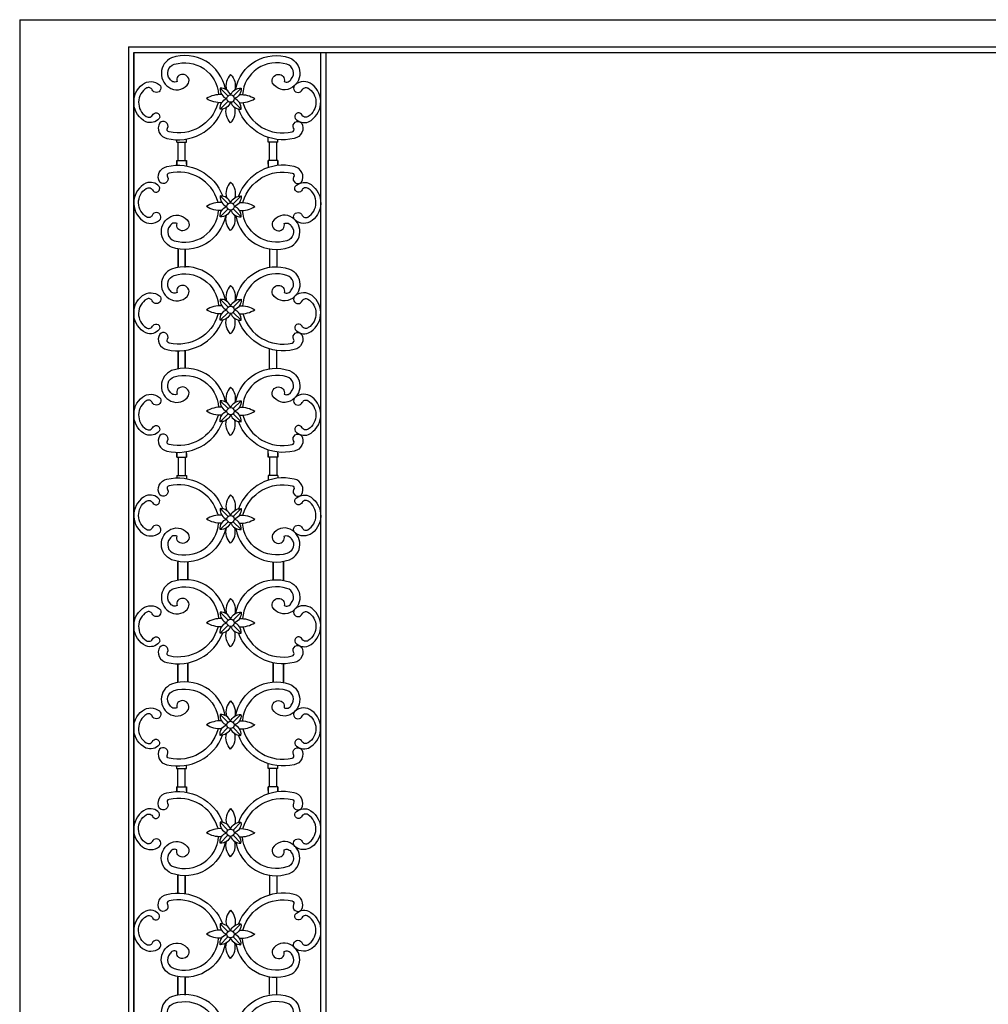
# Model space of a CAD drawing. Header units: millimetres. Extents: x 276090 to 4504742, y 101177 to 478412.
# Tile 36 of 43: x 286610 to 299964, y 295503 to 309077. Entities that reach past the tile are written whole.
import ezdxf

# ---------------------------------------------------------------- set-up
doc = ezdxf.new("R2010")
doc.units = ezdxf.units.MM
doc.header["$LTSCALE"] = 8
doc.layers.add('4', color=4, linetype='Continuous')
doc.layers.add('7', color=7, linetype='Continuous')

# ---------------------------------------------------------------- blocks, each defined once
blk = doc.blocks.new('gul')
at = {"layer": '4', "color": 0}
for p, q in [((10060417, 1773296), (10060417, 1773332)), ((10060550, 1773296), (10060550, 1773341)), ((10061678, 1773296), (10061678, 1773363)), ((10061811, 1773296), (10061811, 1773335)), ((10060416, 1773296), (10060550, 1773296)), ((10060434, 1773046), (10060434, 1773296)), ((10060533, 1773046), (10060533, 1773296)), ((10061812, 1773296), (10061678, 1773296)), ((10061695, 1773046), (10061695, 1773296)), ((10061795, 1773046), (10061795, 1773296)), ((10060416, 1773046), (10060550, 1773046)), ((10060416, 1773046), (10060550, 1773046)), ((10060417, 1772991), (10060417, 1773046)), ((10060417, 1773046), (10060417, 1772979)), ((10060550, 1773046), (10060550, 1772969)), ((10060550, 1772996), (10060550, 1773046)), ((10061678, 1773046), (10061678, 1772947)), ((10061812, 1773046), (10061678, 1773046)), ((10061678, 1772996), (10061678, 1773046)), ((10061812, 1773046), (10061678, 1773046)), ((10061811, 1772991), (10061811, 1773046)), ((10061811, 1773046), (10061811, 1772975)), ((10060417, 1768954), (10060417, 1769021)), ((10060417, 1769009), (10060417, 1768954)), ((10060550, 1768954), (10060550, 1769031)), ((10060550, 1769004), (10060550, 1768954)), ((10061678, 1768954), (10061678, 1769054)), ((10061678, 1769004), (10061678, 1768954)), ((10061811, 1768954), (10061811, 1769025)), ((10061811, 1769009), (10061811, 1768954)), ((10060416, 1768954), (10060550, 1768954)), ((10060416, 1768954), (10060550, 1768954)), ((10060434, 1768954), (10060434, 1768704)), ((10060533, 1768954), (10060533, 1768704)), ((10061812, 1768954), (10061678, 1768954)), ((10061812, 1768954), (10061678, 1768954)), ((10061695, 1768954), (10061695, 1768704)), ((10061795, 1768954), (10061795, 1768704)), ((10060416, 1768704), (10060550, 1768704)), ((10060417, 1768704), (10060417, 1768669)), ((10060550, 1768704), (10060550, 1768659)), ((10061678, 1768704), (10061678, 1768637)), ((10061812, 1768704), (10061678, 1768704)), ((10061811, 1768704), (10061811, 1768665)), ((10060415, 1764662), (10060549, 1764662)), ((10060416, 1764662), (10060416, 1764698)), ((10060433, 1764412), (10060433, 1764662)), ((10060532, 1764412), (10060532, 1764662)), ((10060549, 1764662), (10060549, 1764707)), ((10061677, 1764662), (10061677, 1764729)), ((10061811, 1764662), (10061677, 1764662)), ((10061694, 1764412), (10061694, 1764662)), ((10061794, 1764412), (10061794, 1764662)), ((10061810, 1764662), (10061810, 1764701)), ((10060415, 1764412), (10060549, 1764412)), ((10060415, 1764412), (10060549, 1764412)), ((10060416, 1764357), (10060416, 1764412)), ((10060416, 1764412), (10060416, 1764345)), ((10060549, 1764412), (10060549, 1764335)), ((10060549, 1764362), (10060549, 1764412)), ((10061677, 1764412), (10061677, 1764313)), ((10061811, 1764412), (10061677, 1764412)), ((10061677, 1764362), (10061677, 1764412)), ((10061811, 1764412), (10061677, 1764412)), ((10061810, 1764357), (10061810, 1764412)), ((10061810, 1764412), (10061810, 1764341))]:
    blk.add_line(p, q, dxfattribs=at)
for points in [[(10061087, 1774027, 0.460099), (10060345, 1774460, 0.649455), (10060337, 1774038, 0.381691), (10060579, 1774111, 0.529124), (10060499, 1774233, 0.53674), (10060420, 1774135, -0.437972), (10060322, 1774170, -0.55258), (10060382, 1774371, -0.488203), (10060993, 1773954)], [(10061230, 1774027, -0.460099), (10061972, 1774460, -0.649455), (10061981, 1774038, -0.381691), (10061738, 1774111, -0.529124), (10061819, 1774233, -0.53674), (10061897, 1774135, 0.437972), (10061996, 1774170, 0.55258), (10061936, 1774371, 0.488203), (10061324, 1773954)], [(10061159, 1774231, 0.265547), (10061102, 1774019, 0.199643)], [(10061159, 1774231, -0.265547), (10061216, 1774019, -0.199643)], [(10061159, 1773949, 0.321512), (10061015, 1774042, 0.359023), (10061108, 1773898, -2.068013)], [(10061159, 1773949, -0.321512), (10061303, 1774042, -0.359023), (10061209, 1773898, 2.068013)], [(10061036, 1773953, 0.165314), (10060826, 1773898)], [(10061036, 1773843, -0.165314), (10060826, 1773898)], [(10061159, 1773848, -0.321512), (10061015, 1773754, -0.359023), (10061108, 1773898, 2.068013)], [(10061159, 1773848, 0.321512), (10061303, 1773754, 0.359023), (10061209, 1773898, -2.068013)], [(10061282, 1773953, -0.165314), (10061492, 1773898)], [(10061282, 1773843, 0.165314), (10061492, 1773898)], [(10060987, 1773843, -0.00624), (10060985, 1773832), (10060985, 1773832, -0.397566), (10060311, 1773440, -0.596036), (10060291, 1773490, 0.841171), (10060181, 1773563, 0.519082), (10060280, 1773350, 0.378759), (10061050, 1773757)], [(10061159, 1773565, -0.265547), (10061102, 1773778, -0.199643)], [(10061159, 1773565, 0.265547), (10061216, 1773778, 0.199643)], [(10061330, 1773843, 0.00624), (10061332, 1773832), (10061332, 1773832, 0.397566), (10062007, 1773440, 0.596036), (10062026, 1773490, -0.841171), (10062136, 1773563, -0.519082), (10062037, 1773350, -0.378759), (10061267, 1773757)], [(10060987, 1772467, 0.00624), (10060985, 1772479), (10060985, 1772479, 0.397566), (10060311, 1772871, 0.596036), (10060291, 1772821, -0.841171), (10060181, 1772747, -0.519082), (10060280, 1772961, -0.378759), (10061050, 1772554)], [(10061330, 1772467, -0.00624), (10061332, 1772479), (10061332, 1772479, -0.397566), (10062007, 1772871, -0.596036), (10062026, 1772821, 0.841171), (10062136, 1772747, 0.519082), (10062037, 1772961, 0.378759), (10061267, 1772554)], [(10061159, 1772745, 0.265547), (10061102, 1772533, 0.199643)], [(10061159, 1772745, -0.265547), (10061216, 1772533, -0.199643)], [(10061159, 1772463, 0.321512), (10061015, 1772556, 0.359023), (10061108, 1772412, -2.068013)], [(10061159, 1772463, -0.321512), (10061303, 1772556, -0.359023), (10061209, 1772412, 2.068013)], [(10061036, 1772467, 0.165314), (10060826, 1772412)], [(10061036, 1772357, -0.165314), (10060826, 1772412)], [(10061159, 1772362, -0.321512), (10061015, 1772268, -0.359023), (10061108, 1772412, 2.068013)], [(10061159, 1772362, 0.321512), (10061303, 1772268, 0.359023), (10061209, 1772412, -2.068013)], [(10061282, 1772467, -0.165314), (10061492, 1772412)], [(10061282, 1772357, 0.165314), (10061492, 1772412)], [(10061087, 1772284, -0.460099), (10060345, 1771851, -0.649455), (10060337, 1772273, -0.381691), (10060579, 1772200, -0.529124), (10060499, 1772077, -0.53674), (10060420, 1772175, 0.437972), (10060322, 1772141, 0.55258), (10060382, 1771940, 0.488203), (10060993, 1772357)], [(10061159, 1772079, -0.265547), (10061102, 1772292, -0.199643)], [(10061159, 1772079, 0.265547), (10061216, 1772292, 0.199643)], [(10061230, 1772284, 0.460099), (10061972, 1771851, 0.649455), (10061981, 1772273, 0.381691), (10061738, 1772200, 0.529124), (10061819, 1772077, 0.53674), (10061897, 1772175, -0.437972), (10061996, 1772141, -0.55258), (10061936, 1771940, -0.488203), (10061324, 1772357)], [(10061087, 1771116, 0.460099), (10060345, 1771549, 0.649455), (10060337, 1771127, 0.381691), (10060579, 1771201, 0.529124), (10060499, 1771323, 0.53674), (10060420, 1771225, -0.437972), (10060322, 1771259, -0.55258), (10060382, 1771460, -0.488203), (10060993, 1771043)], [(10061230, 1771116, -0.460099), (10061972, 1771549, -0.649455), (10061981, 1771127, -0.381691), (10061738, 1771201, -0.529124), (10061819, 1771323, -0.53674), (10061897, 1771225, 0.437972), (10061996, 1771259, 0.55258), (10061936, 1771460, 0.488203), (10061324, 1771043)], [(10061159, 1771321, 0.265547), (10061102, 1771108, 0.199643)], [(10061159, 1771321, -0.265547), (10061216, 1771108, -0.199643)], [(10061036, 1771043, 0.165314), (10060826, 1770988)], [(10061159, 1771038, 0.321512), (10061015, 1771132, 0.359023), (10061108, 1770988, -2.068013)], [(10061159, 1771038, -0.321512), (10061303, 1771132, -0.359023), (10061209, 1770988, 2.068013)], [(10061282, 1771043, -0.165314), (10061492, 1770988)], [(10060987, 1770933, -0.00624), (10060985, 1770921), (10060985, 1770921, -0.397566), (10060311, 1770529, -0.596036), (10060291, 1770580, 0.841171), (10060181, 1770653, 0.519082), (10060280, 1770439, 0.378759), (10061050, 1770846)], [(10061036, 1770933, -0.165314), (10060826, 1770988)], [(10061159, 1770938, -0.321512), (10061015, 1770844, -0.359023), (10061108, 1770988, 2.068013)], [(10061159, 1770655, -0.265547), (10061102, 1770867, -0.199643)], [(10061159, 1770938, 0.321512), (10061303, 1770844, 0.359023), (10061209, 1770988, -2.068013)], [(10061159, 1770655, 0.265547), (10061216, 1770867, 0.199643)], [(10061330, 1770933, 0.00624), (10061332, 1770921), (10061332, 1770921, 0.397566), (10062007, 1770529, 0.596036), (10062026, 1770580, -0.841171), (10062136, 1770653, -0.519082), (10062037, 1770439, -0.378759), (10061267, 1770846)], [(10061282, 1770933, 0.165314), (10061492, 1770988)], [(10061087, 1769717, 0.460099), (10060345, 1770149, 0.649455), (10060337, 1769728, 0.381691), (10060579, 1769801, 0.529124), (10060499, 1769923, 0.53674), (10060420, 1769825, -0.437972), (10060322, 1769859, -0.55258), (10060382, 1770061, -0.488203), (10060993, 1769644)], [(10061230, 1769717, -0.460099), (10061972, 1770149, -0.649455), (10061981, 1769728, -0.381691), (10061738, 1769801, -0.529124), (10061819, 1769923, -0.53674), (10061897, 1769825, 0.437972), (10061996, 1769859, 0.55258), (10061936, 1770061, 0.488203), (10061324, 1769644)], [(10061159, 1769921, 0.265547), (10061102, 1769708, 0.199643)], [(10061159, 1769921, -0.265547), (10061216, 1769708, -0.199643)], [(10061159, 1769638, 0.321512), (10061015, 1769732, 0.359023), (10061108, 1769588, -2.068013)], [(10061159, 1769638, -0.321512), (10061303, 1769732, -0.359023), (10061209, 1769588, 2.068013)], [(10060987, 1769533, -0.00624), (10060985, 1769521), (10060985, 1769521, -0.397566), (10060311, 1769129, -0.596036), (10060291, 1769180, 0.841171), (10060181, 1769253, 0.519082), (10060280, 1769040, 0.378759), (10061050, 1769447)], [(10061036, 1769643, 0.165314), (10060826, 1769588)], [(10061036, 1769533, -0.165314), (10060826, 1769588)], [(10061159, 1769538, -0.321512), (10061015, 1769444, -0.359023), (10061108, 1769588, 2.068013)], [(10061159, 1769538, 0.321512), (10061303, 1769444, 0.359023), (10061209, 1769588, -2.068013)], [(10061330, 1769533, 0.00624), (10061332, 1769521), (10061332, 1769521, 0.397566), (10062007, 1769129, 0.596036), (10062026, 1769180, -0.841171), (10062136, 1769253, -0.519082), (10062037, 1769040, -0.378759), (10061267, 1769447)], [(10061282, 1769643, -0.165314), (10061492, 1769588)], [(10061282, 1769533, 0.165314), (10061492, 1769588)], [(10061159, 1769255, -0.265547), (10061102, 1769468, -0.199643)], [(10061159, 1769255, 0.265547), (10061216, 1769468, 0.199643)], [(10060987, 1768157, 0.00624), (10060985, 1768169), (10060985, 1768169, 0.397566), (10060311, 1768561, 0.596036), (10060291, 1768510, -0.841171), (10060181, 1768437, -0.519082), (10060280, 1768651, -0.378759), (10061050, 1768243)], [(10061330, 1768157, -0.00624), (10061332, 1768169), (10061332, 1768169, -0.397566), (10062007, 1768561, -0.596036), (10062026, 1768510, 0.841171), (10062136, 1768437, 0.519082), (10062037, 1768651, 0.378759), (10061267, 1768243)], [(10061159, 1768435, 0.265547), (10061102, 1768222, 0.199643)], [(10061159, 1768435, -0.265547), (10061216, 1768222, -0.199643)], [(10061036, 1768157, 0.165314), (10060826, 1768102)], [(10061159, 1768152, 0.321512), (10061015, 1768246, 0.359023), (10061108, 1768102, -2.068013)], [(10061159, 1768152, -0.321512), (10061303, 1768246, -0.359023), (10061209, 1768102, 2.068013)], [(10061282, 1768157, -0.165314), (10061492, 1768102)], [(10061087, 1767973, -0.460099), (10060345, 1767541, -0.649455), (10060337, 1767962, -0.381691), (10060579, 1767889, -0.529124), (10060499, 1767767, -0.53674), (10060420, 1767865, 0.437972), (10060322, 1767831, 0.55258), (10060382, 1767629, 0.488203), (10060993, 1768046)], [(10061036, 1768047, -0.165314), (10060826, 1768102)], [(10061159, 1768052, -0.321512), (10061015, 1767958, -0.359023), (10061108, 1768102, 2.068013)], [(10061159, 1768052, 0.321512), (10061303, 1767958, 0.359023), (10061209, 1768102, -2.068013)], [(10061230, 1767973, 0.460099), (10061972, 1767541, 0.649455), (10061981, 1767962, 0.381691), (10061738, 1767889, 0.529124), (10061819, 1767767, 0.53674), (10061897, 1767865, -0.437972), (10061996, 1767831, -0.55258), (10061936, 1767629, -0.488203), (10061324, 1768046)], [(10061282, 1768047, 0.165314), (10061492, 1768102)], [(10061159, 1767769, -0.265547), (10061102, 1767982, -0.199643)], [(10061159, 1767769, 0.265547), (10061216, 1767982, 0.199643)], [(10061087, 1766802, 0.460099), (10060345, 1767235, 0.649455), (10060337, 1766813, 0.381691), (10060579, 1766886, 0.529124), (10060499, 1767008, 0.53674), (10060420, 1766911, -0.437972), (10060322, 1766945, -0.55258), (10060382, 1767146, -0.488203), (10060993, 1766729)], [(10061230, 1766802, -0.460099), (10061972, 1767235, -0.649455), (10061981, 1766813, -0.381691), (10061738, 1766886, -0.529124), (10061819, 1767008, -0.53674), (10061897, 1766911, 0.437972), (10061996, 1766945, 0.55258), (10061936, 1767146, 0.488203), (10061324, 1766729)], [(10061159, 1767006, 0.265547), (10061102, 1766794, 0.199643)], [(10061159, 1767006, -0.265547), (10061216, 1766794, -0.199643)], [(10061159, 1766724, 0.321512), (10061015, 1766817, 0.359023), (10061108, 1766673, -2.068013)], [(10061159, 1766724, -0.321512), (10061303, 1766817, -0.359023), (10061209, 1766673, 2.068013)], [(10061036, 1766729, 0.165314), (10060826, 1766673)], [(10061036, 1766618, -0.165314), (10060826, 1766673)], [(10061159, 1766623, -0.321512), (10061015, 1766529, -0.359023), (10061108, 1766673, 2.068013)], [(10061159, 1766623, 0.321512), (10061303, 1766529, 0.359023), (10061209, 1766673, -2.068013)], [(10061282, 1766729, -0.165314), (10061492, 1766673)], [(10061282, 1766618, 0.165314), (10061492, 1766673)], [(10060987, 1766618, -0.00624), (10060985, 1766607), (10060985, 1766607, -0.397566), (10060311, 1766215, -0.596036), (10060291, 1766265, 0.841171), (10060181, 1766338, 0.519082), (10060280, 1766125, 0.378759), (10061050, 1766532)], [(10061159, 1766340, -0.265547), (10061102, 1766553, -0.199643)], [(10061159, 1766340, 0.265547), (10061216, 1766553, 0.199643)], [(10061330, 1766618, 0.00624), (10061332, 1766607), (10061332, 1766607, 0.397566), (10062007, 1766215, 0.596036), (10062026, 1766265, -0.841171), (10062136, 1766338, -0.519082), (10062037, 1766125, -0.378759), (10061267, 1766532)], [(10061086, 1765393, 0.460099), (10060344, 1765826, 0.649455), (10060336, 1765404, 0.381691), (10060578, 1765477, 0.529124), (10060498, 1765599, 0.53674), (10060419, 1765501, -0.437972), (10060321, 1765536, -0.55258), (10060381, 1765737, -0.488203), (10060992, 1765320)], [(10061229, 1765393, -0.460099), (10061971, 1765826, -0.649455), (10061980, 1765404, -0.381691), (10061737, 1765477, -0.529124), (10061818, 1765599, -0.53674), (10061896, 1765501, 0.437972), (10061995, 1765536, 0.55258), (10061935, 1765737, 0.488203), (10061323, 1765320)], [(10061158, 1765597, 0.265547), (10061101, 1765385, 0.199643)], [(10061158, 1765597, -0.265547), (10061215, 1765385, -0.199643)], [(10061035, 1765319, 0.165314), (10060825, 1765264)], [(10061158, 1765315, 0.321512), (10061014, 1765408, 0.359023), (10061107, 1765264, -2.068013)], [(10061158, 1765315, -0.321512), (10061302, 1765408, -0.359023), (10061208, 1765264, 2.068013)], [(10061281, 1765319, -0.165314), (10061491, 1765264)], [(10060986, 1765209, -0.00624), (10060984, 1765198), (10060984, 1765198, -0.397566), (10060310, 1764806, -0.596036), (10060290, 1764856, 0.841171), (10060180, 1764929, 0.519082), (10060279, 1764716, 0.378759), (10061049, 1765123)], [(10061035, 1765209, -0.165314), (10060825, 1765264)], [(10061158, 1765214, -0.321512), (10061014, 1765120, -0.359023), (10061107, 1765264, 2.068013)], [(10061158, 1765214, 0.321512), (10061302, 1765120, 0.359023), (10061208, 1765264, -2.068013)], [(10061329, 1765209, 0.00624), (10061331, 1765198), (10061331, 1765198, 0.397566), (10062006, 1764806, 0.596036), (10062025, 1764856, -0.841171), (10062135, 1764929, -0.519082), (10062036, 1764716, -0.378759), (10061266, 1765123)], [(10061281, 1765209, 0.165314), (10061491, 1765264)], [(10061158, 1764931, -0.265547), (10061101, 1765144, -0.199643)], [(10061158, 1764931, 0.265547), (10061215, 1765144, 0.199643)], [(10060986, 1763833, 0.00624), (10060984, 1763845), (10060984, 1763845, 0.397566), (10060310, 1764237, 0.596036), (10060290, 1764187, -0.841171), (10060180, 1764113, -0.519082), (10060279, 1764327, -0.378759), (10061049, 1763920)], [(10061329, 1763833, -0.00624), (10061331, 1763845), (10061331, 1763845, -0.397566), (10062006, 1764237, -0.596036), (10062025, 1764187, 0.841171), (10062135, 1764113, 0.519082), (10062036, 1764327, 0.378759), (10061266, 1763920)], [(10061158, 1764111, 0.265547), (10061101, 1763899, 0.199643)], [(10061158, 1764111, -0.265547), (10061215, 1763899, -0.199643)], [(10061035, 1763833, 0.165314), (10060825, 1763778)], [(10061158, 1763829, 0.321512), (10061014, 1763922, 0.359023), (10061107, 1763778, -2.068013)], [(10061158, 1763829, -0.321512), (10061302, 1763922, -0.359023), (10061208, 1763778, 2.068013)], [(10061281, 1763833, -0.165314), (10061491, 1763778)], [(10061086, 1763650, -0.460099), (10060344, 1763217, -0.649455), (10060336, 1763639, -0.381691), (10060578, 1763565, -0.529124), (10060498, 1763443, -0.53674), (10060419, 1763541, 0.437972), (10060321, 1763507, 0.55258), (10060381, 1763306, 0.488203), (10060992, 1763723)], [(10061035, 1763723, -0.165314), (10060825, 1763778)], [(10061158, 1763728, -0.321512), (10061014, 1763634, -0.359023), (10061107, 1763778, 2.068013)], [(10061158, 1763728, 0.321512), (10061302, 1763634, 0.359023), (10061208, 1763778, -2.068013)], [(10061229, 1763650, 0.460099), (10061971, 1763217, 0.649455), (10061980, 1763639, 0.381691), (10061737, 1763565, 0.529124), (10061818, 1763443, 0.53674), (10061896, 1763541, -0.437972), (10061995, 1763507, -0.55258), (10061935, 1763306, -0.488203), (10061323, 1763723)], [(10061281, 1763723, 0.165314), (10061491, 1763778)], [(10061158, 1763445, -0.265547), (10061101, 1763658, -0.199643)], [(10061158, 1763445, 0.265547), (10061215, 1763658, 0.199643)], [(10060986, 1762434, 0.00624), (10060984, 1762445), (10060984, 1762445, 0.397566), (10060310, 1762837, 0.596036), (10060290, 1762787, -0.841171), (10060180, 1762714, -0.519082), (10060279, 1762927, -0.378759), (10061049, 1762520)], [(10061329, 1762434, -0.00624), (10061331, 1762445), (10061331, 1762445, -0.397566), (10062006, 1762837, -0.596036), (10062025, 1762787, 0.841171), (10062135, 1762714, 0.519082), (10062036, 1762927, 0.378759), (10061266, 1762520)], [(10061158, 1762711, 0.265547), (10061101, 1762499, 0.199643)], [(10061158, 1762711, -0.265547), (10061215, 1762499, -0.199643)], [(10061158, 1762429, 0.321512), (10061014, 1762522, 0.359023), (10061107, 1762378, -2.068013)], [(10061158, 1762429, -0.321512), (10061302, 1762522, -0.359023), (10061208, 1762378, 2.068013)], [(10061086, 1762250, -0.460099), (10060344, 1761817, -0.649455), (10060336, 1762239, -0.381691), (10060578, 1762166, -0.529124), (10060498, 1762044, -0.53674), (10060419, 1762141, 0.437972), (10060321, 1762107, 0.55258), (10060381, 1761906, 0.488203), (10060992, 1762323)], [(10061035, 1762434, 0.165314), (10060825, 1762378)], [(10061035, 1762323, -0.165314), (10060825, 1762378)], [(10061158, 1762328, -0.321512), (10061014, 1762234, -0.359023), (10061107, 1762378, 2.068013)], [(10061158, 1762328, 0.321512), (10061302, 1762234, 0.359023), (10061208, 1762378, -2.068013)], [(10061229, 1762250, 0.460099), (10061971, 1761817, 0.649455), (10061980, 1762239, 0.381691), (10061737, 1762166, 0.529124), (10061818, 1762044, 0.53674), (10061896, 1762141, -0.437972), (10061995, 1762107, -0.55258), (10061935, 1761906, -0.488203), (10061323, 1762323)], [(10061281, 1762434, -0.165314), (10061491, 1762378)], [(10061281, 1762323, 0.165314), (10061491, 1762378)], [(10061158, 1762045, -0.265547), (10061101, 1762258, -0.199643)], [(10061158, 1762045, 0.265547), (10061215, 1762258, 0.199643)], [(10061086, 1761083, 0.460099), (10060344, 1761515, 0.649455), (10060336, 1761094, 0.381691), (10060578, 1761167, 0.529124), (10060498, 1761289, 0.53674), (10060419, 1761191, -0.437972), (10060321, 1761225, -0.55258), (10060381, 1761427, -0.488203), (10060992, 1761010)], [(10061229, 1761083, -0.460099), (10061971, 1761515, -0.649455), (10061980, 1761094, -0.381691), (10061737, 1761167, -0.529124), (10061818, 1761289, -0.53674), (10061896, 1761191, 0.437972), (10061995, 1761225, 0.55258), (10061935, 1761427, 0.488203), (10061323, 1761010)]]:
    blk.add_lwpolyline(points, format="xyb", dxfattribs=at)
for points in [[(10060175, 1773625, -0.330704), (10059992, 1773579, -0.554451), (10059944, 1774094, -0.342965), (10060179, 1774090, -1.241855), (10060079, 1774021, 0.417646), (10060003, 1774045, 0.554473), (10059995, 1773652, 0.490103), (10060089, 1773682, -0.921779)], [(10062051, 1773625, 0.330704), (10062234, 1773579, 0.554451), (10062281, 1774094, 0.342965), (10062047, 1774090, 1.241855), (10062147, 1774021, -0.417646), (10062223, 1774045, -0.554473), (10062230, 1773652, -0.490103), (10062137, 1773682, 0.921779)], [(10060175, 1772685, 0.330704), (10059992, 1772732, 0.554451), (10059944, 1772217, 0.342965), (10060179, 1772221, 1.241855), (10060079, 1772289, -0.417646), (10060003, 1772265, -0.554473), (10059995, 1772659, -0.490103), (10060089, 1772628, 0.921779)], [(10062051, 1772685, -0.330704), (10062234, 1772732, -0.554451), (10062281, 1772217, -0.342965), (10062047, 1772221, -1.241855), (10062147, 1772289, 0.417646), (10062223, 1772265, 0.554473), (10062230, 1772659, 0.490103), (10062137, 1772628, -0.921779)], [(10060175, 1770715, -0.330704), (10059992, 1770668, -0.554451), (10059944, 1771183, -0.342965), (10060179, 1771179, -1.241855), (10060079, 1771111, 0.417646), (10060003, 1771135, 0.554473), (10059995, 1770741, 0.490103), (10060089, 1770772, -0.921779)], [(10062051, 1770715, 0.330704), (10062234, 1770668, 0.554451), (10062281, 1771183, 0.342965), (10062047, 1771179, 1.241855), (10062147, 1771111, -0.417646), (10062223, 1771135, -0.554473), (10062230, 1770741, -0.490103), (10062137, 1770772, 0.921779)], [(10060175, 1769315, -0.330704), (10059992, 1769268, -0.554451), (10059944, 1769784, -0.342965), (10060179, 1769779, -1.241855), (10060079, 1769711, 0.417646), (10060003, 1769735, 0.554473), (10059995, 1769342, 0.490103), (10060089, 1769372, -0.921779)], [(10062051, 1769315, 0.330704), (10062234, 1769268, 0.554451), (10062281, 1769784, 0.342965), (10062047, 1769779, 1.241855), (10062147, 1769711, -0.417646), (10062223, 1769735, -0.554473), (10062230, 1769342, -0.490103), (10062137, 1769372, 0.921779)], [(10060175, 1768375, 0.330704), (10059992, 1768422, 0.554451), (10059944, 1767907, 0.342965), (10060179, 1767911, 1.241855), (10060079, 1767979, -0.417646), (10060003, 1767955, -0.554473), (10059995, 1768348, -0.490103), (10060089, 1768318, 0.921779)], [(10062051, 1768375, -0.330704), (10062234, 1768422, -0.554451), (10062281, 1767907, -0.342965), (10062047, 1767911, -1.241855), (10062147, 1767979, 0.417646), (10062223, 1767955, 0.554473), (10062230, 1768348, 0.490103), (10062137, 1768318, -0.921779)], [(10060175, 1766401, -0.330704), (10059992, 1766354, -0.554451), (10059944, 1766869, -0.342965), (10060179, 1766865, -1.241855), (10060079, 1766796, 0.417646), (10060003, 1766820, 0.554473), (10059995, 1766427, 0.490103), (10060089, 1766458, -0.921779)], [(10062051, 1766401, 0.330704), (10062234, 1766354, 0.554451), (10062281, 1766869, 0.342965), (10062047, 1766865, 1.241855), (10062147, 1766796, -0.417646), (10062223, 1766820, -0.554473), (10062230, 1766427, -0.490103), (10062137, 1766458, 0.921779)], [(10060174, 1764991, -0.330704), (10059991, 1764945, -0.554451), (10059943, 1765460, -0.342965), (10060178, 1765456, -1.241855), (10060078, 1765387, 0.417646), (10060002, 1765411, 0.554473), (10059994, 1765018, 0.490103), (10060088, 1765048, -0.921779)], [(10062050, 1764991, 0.330704), (10062233, 1764945, 0.554451), (10062280, 1765460, 0.342965), (10062046, 1765456, 1.241855), (10062146, 1765387, -0.417646), (10062222, 1765411, -0.554473), (10062229, 1765018, -0.490103), (10062136, 1765048, 0.921779)], [(10060174, 1764051, 0.330704), (10059991, 1764098, 0.554451), (10059943, 1763583, 0.342965), (10060178, 1763587, 1.241855), (10060078, 1763655, -0.417646), (10060002, 1763631, -0.554473), (10059994, 1764025, -0.490103), (10060088, 1763994, 0.921779)], [(10062050, 1764051, -0.330704), (10062233, 1764098, -0.554451), (10062280, 1763583, -0.342965), (10062046, 1763587, -1.241855), (10062146, 1763655, 0.417646), (10062222, 1763631, 0.554473), (10062229, 1764025, 0.490103), (10062136, 1763994, -0.921779)], [(10060174, 1762651, 0.330704), (10059991, 1762698, 0.554451), (10059943, 1762183, 0.342965), (10060178, 1762187, 1.241855), (10060078, 1762256, -0.417646), (10060002, 1762232, -0.554473), (10059994, 1762625, -0.490103), (10060088, 1762594, 0.921779)], [(10062050, 1762651, -0.330704), (10062233, 1762698, -0.554451), (10062280, 1762183, -0.342965), (10062046, 1762187, -1.241855), (10062146, 1762256, 0.417646), (10062222, 1762232, 0.554473), (10062229, 1762625, 0.490103), (10062136, 1762594, -0.921779)]]:
    blk.add_lwpolyline(points, format="xyb", close=True, dxfattribs=at)
for points in [[(10060434, 1771572), (10060434, 1771829)], [(10060434, 1771826), (10060434, 1771580)], [(10060533, 1771572), (10060533, 1771829)], [(10060533, 1771826), (10060533, 1771580)], [(10061695, 1771820), (10061695, 1771574)], [(10061795, 1771820), (10061795, 1771574)], [(10060434, 1770421), (10060434, 1770172)], [(10060434, 1770174), (10060434, 1770420)], [(10060533, 1770429), (10060533, 1770181)], [(10060533, 1770181), (10060533, 1770420)], [(10061695, 1770173), (10061695, 1770448)], [(10061795, 1770181), (10061795, 1770427)], [(10060430, 1767518), (10060430, 1767257)], [(10060430, 1767260), (10060430, 1767506)], [(10060570, 1767270), (10060570, 1767511)], [(10060570, 1767506), (10060570, 1767265)], [(10061747, 1767270), (10061747, 1767511)], [(10061747, 1767506), (10061747, 1767265)], [(10061887, 1767518), (10061887, 1767257)], [(10061887, 1767260), (10061887, 1767506)], [(10060569, 1765860), (10060569, 1766120)], [(10060569, 1766120), (10060569, 1765856)], [(10061746, 1765860), (10061746, 1766121)], [(10061746, 1766121), (10061746, 1765856)], [(10060429, 1765848), (10060429, 1766106)], [(10060429, 1766106), (10060429, 1765860)], [(10061886, 1766106), (10061886, 1765860)], [(10061886, 1765848), (10061886, 1766106)], [(10060433, 1762945), (10060433, 1763194)], [(10060433, 1763192), (10060433, 1762946)], [(10060532, 1763185), (10060532, 1762946)], [(10060532, 1762938), (10060532, 1763185)], [(10061694, 1763193), (10061694, 1762918)], [(10061794, 1763186), (10061794, 1762940)], [(10060433, 1761795), (10060433, 1761538)], [(10060433, 1761540), (10060433, 1761786)], [(10060532, 1761795), (10060532, 1761538)], [(10060532, 1761540), (10060532, 1761786)], [(10061694, 1761547), (10061694, 1761793)], [(10061794, 1761547), (10061794, 1761793)]]:
    blk.add_lwpolyline(points, dxfattribs=at)
for centre in [(10061159, 1773898), (10061159, 1772412), (10061159, 1770988), (10061159, 1769588), (10061159, 1768102), (10061159, 1766673), (10061158, 1765264), (10061158, 1763778), (10061158, 1762378)]:
    blk.add_circle(centre, 50.3, dxfattribs=at)
at = {"layer": '7', "color": 0}
for p, q in [((10061015, 1774042), (10061123, 1773934)), ((10061303, 1774042), (10061194, 1773934)), ((10061015, 1773754), (10061123, 1773863)), ((10061303, 1773754), (10061194, 1773863)), ((10061015, 1772556), (10061123, 1772448)), ((10061303, 1772556), (10061194, 1772448)), ((10061015, 1772268), (10061123, 1772377)), ((10061303, 1772268), (10061194, 1772377)), ((10061015, 1771132), (10061123, 1771023)), ((10061303, 1771132), (10061194, 1771023)), ((10061015, 1770844), (10061123, 1770952)), ((10061303, 1770844), (10061194, 1770952)), ((10061015, 1769732), (10061123, 1769624)), ((10061303, 1769732), (10061194, 1769624)), ((10061015, 1769444), (10061123, 1769552)), ((10061303, 1769444), (10061194, 1769552)), ((10061015, 1768246), (10061123, 1768138)), ((10061303, 1768246), (10061194, 1768138)), ((10061015, 1767958), (10061123, 1768066)), ((10061303, 1767958), (10061194, 1768066)), ((10061015, 1766817), (10061123, 1766709)), ((10061303, 1766817), (10061194, 1766709)), ((10061015, 1766529), (10061123, 1766638)), ((10061303, 1766529), (10061194, 1766638)), ((10061014, 1765408), (10061122, 1765300)), ((10061302, 1765408), (10061193, 1765300)), ((10061014, 1765120), (10061122, 1765229)), ((10061302, 1765120), (10061193, 1765229)), ((10061014, 1763922), (10061122, 1763814)), ((10061302, 1763922), (10061193, 1763814)), ((10061014, 1763634), (10061122, 1763743)), ((10061302, 1763634), (10061193, 1763743)), ((10061014, 1762522), (10061122, 1762414)), ((10061302, 1762522), (10061193, 1762414)), ((10061014, 1762234), (10061122, 1762343)), ((10061302, 1762234), (10061193, 1762343))]:
    blk.add_line(p, q, dxfattribs=at)

msp = doc.modelspace()

# ---------------------------------------------------------------- linework, layer by layer
at = {"color": 0, "linetype": 'ByBlock', "ltscale": 20}
for p, q in [((286610.446, 309076.856), (328610.446, 309076.856)), ((286610.446, 309076.856), (286610.446, 279376.856)), ((288110.446, 308701.856), (328235.446, 308701.856)), ((288110.446, 308701.856), (288110.446, 279751.856)), ((288185.446, 308626.856), (328160.446, 308626.856)), ((288185.446, 308626.856), (288185.446, 279826.856))]:
    msp.add_line(p, q, dxfattribs=at)
at = {"color": 7, "ltscale": 0.001}
msp.add_line((288185.446, 279826.856), (288185.446, 308626.856), dxfattribs=at)
at = {"ltscale": 20}
for p, q in [((290761.031, 279826.856), (290761.031, 308626.856)), ((290836.031, 279826.856), (290836.031, 308626.856))]:
    msp.add_line(p, q, dxfattribs=at)

# ---------------------------------------------------------------- block references
at = {"color": 0, "linetype": 'ByBlock'}
msp.add_blockref('gul', (-9771640.546, -1465909.565), dxfattribs=at)

doc.saveas('drawing.dxf')
